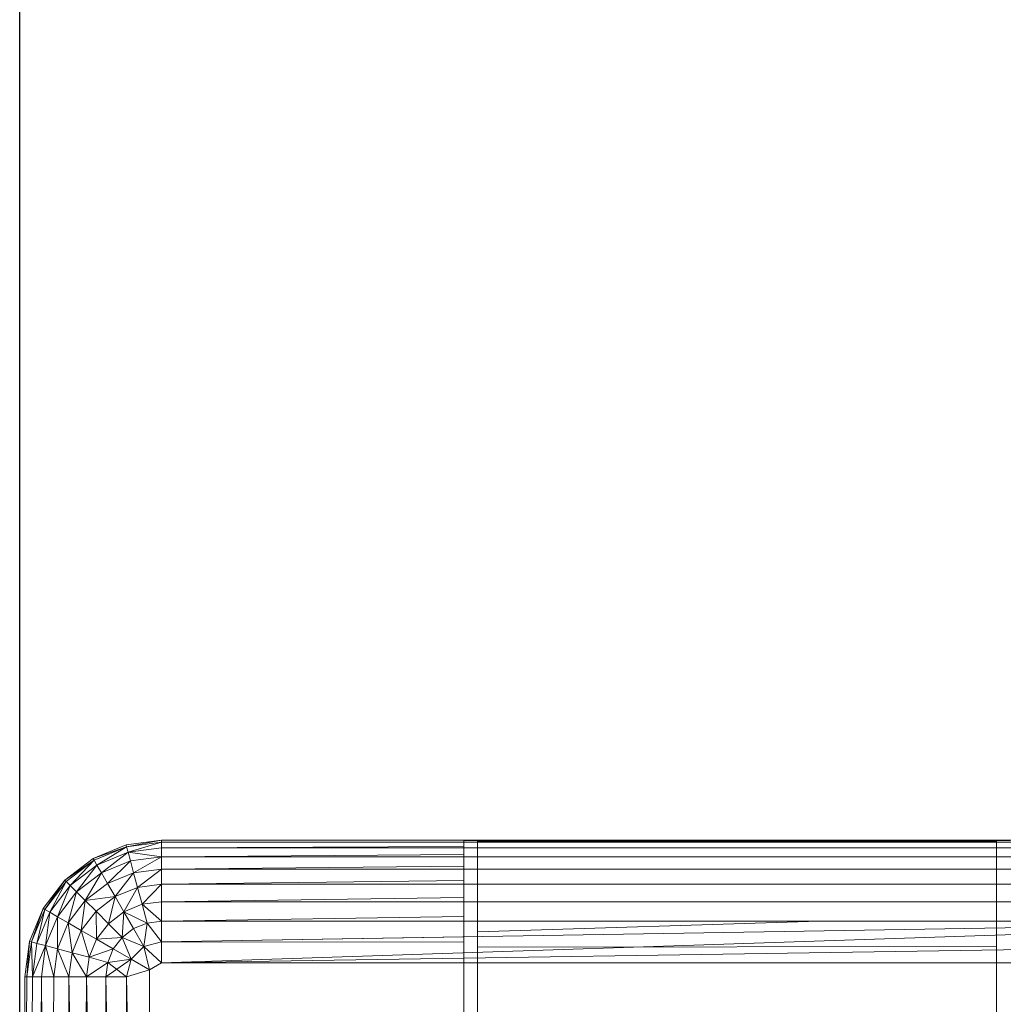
# Model space of a CAD drawing. Header units: metres. Extents: x 391.1 to 427.5, y 12.8 to 28.4.
# Tile 153 of 234: x 407.377 to 407.482, y 26.638 to 26.744. Entities that reach past the tile are written whole.
import ezdxf

# ---------------------------------------------------------------- set-up
doc = ezdxf.new("R2010")
doc.units = ezdxf.units.M
for name, color, linetype, lineweight in [('A-DETL-____-MBND', 7, 'Continuous', 18), ('A-WALL-____-MCUT', 7, 'Continuous', 25), ('A-WALL-____-OTLN', 7, 'Continuous', 25)]:
    doc.layers.add(name, color=color, linetype=linetype, lineweight=lineweight)

# ---------------------------------------------------------------- blocks, each defined once
blk = doc.blocks.new('Family - Evans PA-152028-03_ENLLUMENAT_P0A')
at = {"layer": 'A-WALL-____-MCUT', "color": 253, "true_color": 0xaaaaaa}
blk.add_line((1.66046, 0.2), (0, 0.2), dxfattribs=at)
at = {"layer": 'A-WALL-____-OTLN', "color": 253, "true_color": 0xaaaaaa}
blk.add_line((1.66046, 0.2), (0, 0.2), dxfattribs=at)
blk = doc.blocks.new('Family - Inodor PA-152192-03_ENLLUMENAT_P0A')
at = {"layer": 'A-DETL-____-MBND', "color": 253, "true_color": 0xaaaaaa}
for p, q in [((0.01142, 0.40241), (0.01521, 0.40291)), ((0.01142, 0.40241), (0.01521, 0.40291)), ((0.01142, 0.40241), (0.01521, 0.40291)), ((0.01142, 0.40241), (0.01521, 0.40291)), ((0.01147, 0.40221), (0.01521, 0.40291)), ((0.01147, 0.40221), (0.01521, 0.40291)), ((0.01521, 0.40291), (0.15024, 0.40291)), ((0.01521, 0.40291), (0.15024, 0.40291)), ((0.01521, 0.40271), (0.01521, 0.40291)), ((0.01521, 0.40291), (0.15024, 0.40291)), ((0.15024, 0.40291), (0.01521, 0.40291)), ((0.01521, 0.40291), (0.01521, 0.40271)), ((0.01521, 0.40271), (0.01521, 0.40291)), ((0.10628, 0.4029), (0.04768, 0.4029)), ((0.04768, 0.4029), (0.04768, 0.40275)), ((0.00789, 0.40094), (0.01142, 0.40241)), ((0.00789, 0.40094), (0.01142, 0.40241)), ((0.00789, 0.40094), (0.01142, 0.40241)), ((0.00789, 0.40094), (0.01142, 0.40241)), ((0.01147, 0.40221), (0.00789, 0.40094)), ((0.00789, 0.40094), (0.01147, 0.40221)), ((0.01147, 0.40221), (0.00799, 0.40077)), ((0.00799, 0.40077), (0.01147, 0.40221)), ((0.00799, 0.40077), (0.01147, 0.40221)), ((0.00829, 0.40025), (0.01147, 0.40221)), ((0.00829, 0.40025), (0.01147, 0.40221)), ((0.01147, 0.40221), (0.01142, 0.40241)), ((0.01147, 0.40221), (0.01142, 0.40241)), ((0.01147, 0.40221), (0.01142, 0.40241)), ((0.01521, 0.40271), (0.01147, 0.40221)), ((0.01521, 0.40271), (0.01147, 0.40221)), ((0.01147, 0.40221), (0.01521, 0.40271)), ((0.01163, 0.40164), (0.01147, 0.40221)), ((0.01163, 0.40164), (0.01147, 0.40221)), ((0.01163, 0.40164), (0.01147, 0.40221)), ((0.01163, 0.40164), (0.01521, 0.40271)), ((0.01163, 0.40164), (0.01521, 0.40271)), ((0.01521, 0.40211), (0.01163, 0.40164)), ((0.01521, 0.40211), (0.01163, 0.40164)), ((0.01163, 0.40164), (0.01521, 0.40211)), ((0.01521, 0.40271), (0.04768, 0.40275)), ((0.01521, 0.40271), (0.04768, 0.40275)), ((0.15024, 0.40271), (0.01521, 0.40271)), ((0.01521, 0.40211), (0.01521, 0.40271)), ((0.04768, 0.40271), (0.01521, 0.40271)), ((0.01521, 0.40211), (0.01521, 0.40271)), ((0.01521, 0.40271), (0.04768, 0.40271)), ((0.01521, 0.40211), (0.01521, 0.40271)), ((0.01521, 0.40211), (0.04768, 0.40225)), ((0.01521, 0.40211), (0.04768, 0.40225)), ((0.15024, 0.40211), (0.01521, 0.40211)), ((0.01521, 0.40114), (0.01521, 0.40211)), ((0.04768, 0.40211), (0.01521, 0.40211)), ((0.01521, 0.40114), (0.01521, 0.40211)), ((0.01521, 0.40211), (0.04768, 0.40211)), ((0.01521, 0.40114), (0.01521, 0.40211)), ((0.04768, 0.40271), (0.04768, 0.40275)), ((0.04768, 0.40225), (0.04768, 0.40271)), ((0.04768, 0.40211), (0.04768, 0.40225)), ((0.04768, 0.40137), (0.04768, 0.40211)), ((0.04914, 0.40281), (0.04914, 0.33079)), ((0.04914, 0.40271), (0.04914, 0.40281)), ((0.04914, 0.40281), (0.10482, 0.40281)), ((0.04914, 0.40211), (0.04914, 0.40271)), ((0.10482, 0.40271), (0.04914, 0.40271)), ((0.04914, 0.40114), (0.04914, 0.40211)), ((0.10482, 0.40211), (0.04914, 0.40211)), ((0.10482, 0.33079), (0.10482, 0.40281)), ((0.10482, 0.40281), (0.10482, 0.40271)), ((0.10482, 0.40271), (0.10482, 0.40211)), ((0.10482, 0.40211), (0.10482, 0.40114)), ((0.00485, 0.39862), (0.00789, 0.40094)), ((0.00485, 0.39862), (0.00789, 0.40094)), ((0.00485, 0.39862), (0.00789, 0.40094)), ((0.00485, 0.39862), (0.00789, 0.40094)), ((0.00799, 0.40077), (0.00485, 0.39862)), ((0.00485, 0.39862), (0.00799, 0.40077)), ((0.00799, 0.40077), (0.005, 0.39847)), ((0.005, 0.39847), (0.00799, 0.40077)), ((0.005, 0.39847), (0.00799, 0.40077)), ((0.00542, 0.39805), (0.00799, 0.40077)), ((0.00542, 0.39805), (0.00799, 0.40077)), ((0.00799, 0.40077), (0.00789, 0.40094)), ((0.00799, 0.40077), (0.00789, 0.40094)), ((0.00799, 0.40077), (0.00789, 0.40094)), ((0.00829, 0.40025), (0.00799, 0.40077)), ((0.00829, 0.40025), (0.00799, 0.40077)), ((0.00829, 0.40025), (0.00799, 0.40077)), ((0.01163, 0.40164), (0.00829, 0.40025)), ((0.01163, 0.40164), (0.00829, 0.40025)), ((0.00829, 0.40025), (0.01163, 0.40164)), ((0.00877, 0.39941), (0.01163, 0.40164)), ((0.00877, 0.39941), (0.01163, 0.40164)), ((0.01188, 0.4007), (0.01163, 0.40164)), ((0.01521, 0.40114), (0.01163, 0.40164)), ((0.01521, 0.40114), (0.01163, 0.40164)), ((0.01188, 0.4007), (0.01163, 0.40164)), ((0.01188, 0.4007), (0.01163, 0.40164)), ((0.01521, 0.40114), (0.01188, 0.4007)), ((0.01521, 0.40114), (0.01188, 0.4007)), ((0.01188, 0.4007), (0.01521, 0.40114)), ((0.01222, 0.39942), (0.01521, 0.40114)), ((0.01222, 0.39942), (0.01521, 0.40114)), ((0.01521, 0.40114), (0.04768, 0.40137)), ((0.01521, 0.40114), (0.04768, 0.40137)), ((0.15024, 0.40114), (0.01521, 0.40114)), ((0.01521, 0.39982), (0.01521, 0.40114)), ((0.04768, 0.40114), (0.01521, 0.40114)), ((0.01521, 0.39982), (0.01521, 0.40114)), ((0.01521, 0.40114), (0.04768, 0.40114)), ((0.01521, 0.39982), (0.01521, 0.40114)), ((0.04768, 0.40114), (0.04768, 0.40137)), ((0.04768, 0.40013), (0.04768, 0.40114)), ((0.04914, 0.39982), (0.04914, 0.40114)), ((0.10482, 0.40114), (0.04914, 0.40114)), ((0.10482, 0.40114), (0.10482, 0.39982)), ((0.00829, 0.40025), (0.00542, 0.39805)), ((0.00829, 0.40025), (0.00542, 0.39805)), ((0.00542, 0.39805), (0.00829, 0.40025)), ((0.00611, 0.39736), (0.00829, 0.40025)), ((0.00611, 0.39736), (0.00829, 0.40025)), ((0.00877, 0.39941), (0.00829, 0.40025)), ((0.00877, 0.39941), (0.00829, 0.40025)), ((0.00877, 0.39941), (0.00829, 0.40025)), ((0.01188, 0.4007), (0.00877, 0.39941)), ((0.01188, 0.4007), (0.00877, 0.39941)), ((0.00877, 0.39941), (0.01188, 0.4007)), ((0.00943, 0.39827), (0.01188, 0.4007)), ((0.00943, 0.39827), (0.01188, 0.4007)), ((0.01222, 0.39942), (0.01188, 0.4007)), ((0.01222, 0.39942), (0.01188, 0.4007)), ((0.01222, 0.39942), (0.01188, 0.4007)), ((0.01521, 0.39982), (0.01222, 0.39942)), ((0.01521, 0.39982), (0.01222, 0.39942)), ((0.01222, 0.39942), (0.01521, 0.39982)), ((0.01264, 0.39785), (0.01521, 0.39982)), ((0.01264, 0.39785), (0.01521, 0.39982)), ((0.01521, 0.39982), (0.04768, 0.40013)), ((0.01521, 0.39982), (0.04768, 0.40013)), ((0.15024, 0.39982), (0.01521, 0.39982)), ((0.01521, 0.39819), (0.01521, 0.39982)), ((0.04768, 0.39982), (0.01521, 0.39982)), ((0.01521, 0.39819), (0.01521, 0.39982)), ((0.01521, 0.39982), (0.04768, 0.39982)), ((0.01521, 0.39819), (0.01521, 0.39982)), ((0.04768, 0.39982), (0.04768, 0.40013)), ((0.04768, 0.39858), (0.04768, 0.39982)), ((0.04914, 0.39819), (0.04914, 0.39982)), ((0.10482, 0.39982), (0.04914, 0.39982)), ((0.10482, 0.39982), (0.10482, 0.39819)), ((0.00253, 0.39558), (0.00485, 0.39862)), ((0.00253, 0.39558), (0.00485, 0.39862)), ((0.00253, 0.39558), (0.00485, 0.39862)), ((0.00253, 0.39558), (0.00485, 0.39862)), ((0.0027, 0.39548), (0.00485, 0.39862)), ((0.0027, 0.39548), (0.00485, 0.39862)), ((0.005, 0.39847), (0.00485, 0.39862)), ((0.005, 0.39847), (0.00485, 0.39862)), ((0.005, 0.39847), (0.00485, 0.39862)), ((0.00877, 0.39941), (0.00611, 0.39736)), ((0.00877, 0.39941), (0.00611, 0.39736)), ((0.00611, 0.39736), (0.00877, 0.39941)), ((0.00704, 0.39643), (0.00877, 0.39941)), ((0.00704, 0.39643), (0.00877, 0.39941)), ((0.00943, 0.39827), (0.00877, 0.39941)), ((0.00943, 0.39827), (0.00877, 0.39941)), ((0.00943, 0.39827), (0.00877, 0.39941)), ((0.01222, 0.39942), (0.00943, 0.39827)), ((0.01222, 0.39942), (0.00943, 0.39827)), ((0.00943, 0.39827), (0.01222, 0.39942)), ((0.01025, 0.39686), (0.01222, 0.39942)), ((0.01025, 0.39686), (0.01222, 0.39942)), ((0.01264, 0.39785), (0.01222, 0.39942)), ((0.01264, 0.39785), (0.01222, 0.39942)), ((0.01264, 0.39785), (0.01222, 0.39942)), ((0.005, 0.39847), (0.0027, 0.39548)), ((0.005, 0.39847), (0.0027, 0.39548)), ((0.0027, 0.39548), (0.005, 0.39847)), ((0.00322, 0.39518), (0.005, 0.39847)), ((0.00322, 0.39518), (0.005, 0.39847)), ((0.00542, 0.39805), (0.00322, 0.39518)), ((0.00542, 0.39805), (0.00322, 0.39518)), ((0.00322, 0.39518), (0.00542, 0.39805)), ((0.00406, 0.3947), (0.00542, 0.39805)), ((0.00406, 0.3947), (0.00542, 0.39805)), ((0.00542, 0.39805), (0.005, 0.39847)), ((0.00542, 0.39805), (0.005, 0.39847)), ((0.00542, 0.39805), (0.005, 0.39847)), ((0.00611, 0.39736), (0.00542, 0.39805)), ((0.00611, 0.39736), (0.00542, 0.39805)), ((0.00611, 0.39736), (0.00542, 0.39805)), ((0.00943, 0.39827), (0.00704, 0.39643)), ((0.00943, 0.39827), (0.00704, 0.39643)), ((0.00704, 0.39643), (0.00943, 0.39827)), ((0.01025, 0.39686), (0.00943, 0.39827)), ((0.01025, 0.39686), (0.00943, 0.39827)), ((0.01025, 0.39686), (0.00943, 0.39827)), ((0.01264, 0.39785), (0.01025, 0.39686)), ((0.01264, 0.39785), (0.01025, 0.39686)), ((0.01025, 0.39686), (0.01264, 0.39785)), ((0.01119, 0.39523), (0.01264, 0.39785)), ((0.01119, 0.39523), (0.01264, 0.39785)), ((0.01521, 0.39819), (0.01264, 0.39785)), ((0.01521, 0.39819), (0.01264, 0.39785)), ((0.01264, 0.39785), (0.01521, 0.39819)), ((0.01313, 0.39603), (0.01264, 0.39785)), ((0.01313, 0.39603), (0.01264, 0.39785)), ((0.01313, 0.39603), (0.01264, 0.39785)), ((0.01313, 0.39603), (0.01521, 0.39819)), ((0.01313, 0.39603), (0.01521, 0.39819)), ((0.01521, 0.39819), (0.04768, 0.39858)), ((0.01521, 0.39819), (0.04768, 0.39858)), ((0.15024, 0.39819), (0.01521, 0.39819)), ((0.01521, 0.39631), (0.01521, 0.39819)), ((0.04768, 0.39819), (0.01521, 0.39819)), ((0.01521, 0.39631), (0.01521, 0.39819)), ((0.01521, 0.39819), (0.04768, 0.39819)), ((0.01521, 0.39631), (0.01521, 0.39819)), ((0.04768, 0.39819), (0.04768, 0.39858)), ((0.04768, 0.39676), (0.04768, 0.39819)), ((0.04914, 0.39631), (0.04914, 0.39819)), ((0.10482, 0.39819), (0.04914, 0.39819)), ((0.10482, 0.39819), (0.10482, 0.39631)), ((0.00611, 0.39736), (0.00406, 0.3947)), ((0.00611, 0.39736), (0.00406, 0.3947)), ((0.00406, 0.3947), (0.00611, 0.39736)), ((0.0052, 0.39404), (0.00611, 0.39736)), ((0.0052, 0.39404), (0.00611, 0.39736)), ((0.00704, 0.39643), (0.00611, 0.39736)), ((0.00704, 0.39643), (0.00611, 0.39736)), ((0.00704, 0.39643), (0.00611, 0.39736)), ((0.01025, 0.39686), (0.00704, 0.39643)), ((0.00704, 0.39643), (0.01025, 0.39686)), ((0.01025, 0.39686), (0.00819, 0.39528)), ((0.00819, 0.39528), (0.01025, 0.39686)), ((0.00819, 0.39528), (0.01025, 0.39686)), ((0.00952, 0.39395), (0.01025, 0.39686)), ((0.00952, 0.39395), (0.01025, 0.39686)), ((0.01119, 0.39523), (0.01025, 0.39686)), ((0.01119, 0.39523), (0.01025, 0.39686)), ((0.01119, 0.39523), (0.01025, 0.39686)), ((0.01521, 0.39631), (0.04768, 0.39676)), ((0.01521, 0.39631), (0.04768, 0.39676)), ((0.04768, 0.39631), (0.04768, 0.39676)), ((0.00106, 0.39205), (0.00253, 0.39558)), ((0.00106, 0.39205), (0.00253, 0.39558)), ((0.00106, 0.39205), (0.00253, 0.39558)), ((0.00106, 0.39205), (0.00253, 0.39558)), ((0.00126, 0.392), (0.00253, 0.39558)), ((0.00126, 0.392), (0.00253, 0.39558)), ((0.0027, 0.39548), (0.00126, 0.392)), ((0.0027, 0.39548), (0.00126, 0.392)), ((0.00126, 0.392), (0.0027, 0.39548)), ((0.00183, 0.39184), (0.0027, 0.39548)), ((0.00183, 0.39184), (0.0027, 0.39548)), ((0.0027, 0.39548), (0.00253, 0.39558)), ((0.0027, 0.39548), (0.00253, 0.39558)), ((0.0027, 0.39548), (0.00253, 0.39558)), ((0.00322, 0.39518), (0.0027, 0.39548)), ((0.00322, 0.39518), (0.0027, 0.39548)), ((0.00322, 0.39518), (0.0027, 0.39548)), ((0.00704, 0.39643), (0.0052, 0.39404)), ((0.00704, 0.39643), (0.0052, 0.39404)), ((0.0052, 0.39404), (0.00704, 0.39643)), ((0.00661, 0.39322), (0.00704, 0.39643)), ((0.00661, 0.39322), (0.00704, 0.39643)), ((0.00819, 0.39528), (0.00704, 0.39643)), ((0.00819, 0.39528), (0.00704, 0.39643)), ((0.00819, 0.39528), (0.00704, 0.39643)), ((0.01313, 0.39603), (0.01119, 0.39523)), ((0.01313, 0.39603), (0.01119, 0.39523)), ((0.01119, 0.39523), (0.01313, 0.39603)), ((0.01521, 0.39631), (0.01313, 0.39603)), ((0.01521, 0.39631), (0.01313, 0.39603)), ((0.01313, 0.39603), (0.01521, 0.39631)), ((0.01313, 0.39603), (0.01367, 0.39402)), ((0.01521, 0.39423), (0.01313, 0.39603)), ((0.01367, 0.39402), (0.01313, 0.39603)), ((0.01521, 0.39423), (0.01313, 0.39603)), ((0.01367, 0.39402), (0.01313, 0.39603)), ((0.15024, 0.39631), (0.01521, 0.39631)), ((0.01521, 0.39423), (0.01521, 0.39631)), ((0.04768, 0.39631), (0.01521, 0.39631)), ((0.01521, 0.39423), (0.01521, 0.39631)), ((0.01521, 0.39631), (0.04768, 0.39631)), ((0.01521, 0.39423), (0.01521, 0.39631)), ((0.04768, 0.39473), (0.04768, 0.39631)), ((0.04914, 0.39423), (0.04914, 0.39631)), ((0.10482, 0.39631), (0.04914, 0.39631)), ((0.10482, 0.39631), (0.10482, 0.39424)), ((0.00322, 0.39518), (0.00183, 0.39184)), ((0.00322, 0.39518), (0.00183, 0.39184)), ((0.00183, 0.39184), (0.00322, 0.39518)), ((0.00277, 0.39159), (0.00322, 0.39518)), ((0.00277, 0.39159), (0.00322, 0.39518)), ((0.00406, 0.3947), (0.00277, 0.39159)), ((0.00406, 0.3947), (0.00277, 0.39159)), ((0.00277, 0.39159), (0.00406, 0.3947)), ((0.00406, 0.3947), (0.00322, 0.39518)), ((0.00406, 0.3947), (0.00322, 0.39518)), ((0.00406, 0.3947), (0.00322, 0.39518)), ((0.00405, 0.39125), (0.00406, 0.3947)), ((0.00405, 0.39125), (0.00406, 0.3947)), ((0.0052, 0.39404), (0.00406, 0.3947)), ((0.0052, 0.39404), (0.00406, 0.3947)), ((0.0052, 0.39404), (0.00406, 0.3947)), ((0.00819, 0.39528), (0.00661, 0.39322)), ((0.00819, 0.39528), (0.00661, 0.39322)), ((0.00661, 0.39322), (0.00819, 0.39528)), ((0.00952, 0.39395), (0.00819, 0.39528)), ((0.00952, 0.39395), (0.00819, 0.39528)), ((0.00952, 0.39395), (0.00819, 0.39528)), ((0.00824, 0.39228), (0.00819, 0.39528)), ((0.00824, 0.39228), (0.00819, 0.39528)), ((0.01119, 0.39523), (0.00952, 0.39395)), ((0.01119, 0.39523), (0.00952, 0.39395)), ((0.00952, 0.39395), (0.01119, 0.39523)), ((0.01099, 0.39248), (0.01119, 0.39523)), ((0.01099, 0.39248), (0.01119, 0.39523)), ((0.01223, 0.39343), (0.01119, 0.39523)), ((0.01367, 0.39402), (0.01119, 0.39523)), ((0.01367, 0.39402), (0.01119, 0.39523)), ((0.01223, 0.39343), (0.01119, 0.39523)), ((0.01223, 0.39343), (0.01119, 0.39523)), ((0.01521, 0.39423), (0.04768, 0.39473)), ((0.01521, 0.39423), (0.04768, 0.39473)), ((0.04768, 0.39423), (0.04768, 0.39473)), ((0.0052, 0.39404), (0.00405, 0.39125)), ((0.0052, 0.39404), (0.00405, 0.39125)), ((0.00405, 0.39125), (0.0052, 0.39404)), ((0.00661, 0.39322), (0.0052, 0.39404)), ((0.00661, 0.39322), (0.0052, 0.39404)), ((0.00661, 0.39322), (0.0052, 0.39404)), ((0.00562, 0.39083), (0.0052, 0.39404)), ((0.00562, 0.39083), (0.0052, 0.39404)), ((0.00952, 0.39395), (0.00824, 0.39228)), ((0.00952, 0.39395), (0.00824, 0.39228)), ((0.00824, 0.39228), (0.00952, 0.39395)), ((0.01099, 0.39248), (0.00952, 0.39395)), ((0.01099, 0.39248), (0.00952, 0.39395)), ((0.01099, 0.39248), (0.00952, 0.39395)), ((0.01223, 0.39343), (0.01099, 0.39248)), ((0.01223, 0.39343), (0.01099, 0.39248)), ((0.01099, 0.39248), (0.01223, 0.39343)), ((0.01367, 0.39402), (0.01223, 0.39343)), ((0.01367, 0.39402), (0.01223, 0.39343)), ((0.01223, 0.39343), (0.01367, 0.39402)), ((0.01334, 0.39151), (0.01223, 0.39343)), ((0.01334, 0.39151), (0.01223, 0.39343)), ((0.01334, 0.39151), (0.01223, 0.39343)), ((0.01367, 0.39402), (0.01334, 0.39151)), ((0.01334, 0.39151), (0.01367, 0.39402)), ((0.01334, 0.39151), (0.01367, 0.39402)), ((0.01521, 0.39423), (0.01367, 0.39402)), ((0.01521, 0.39423), (0.01367, 0.39402)), ((0.01367, 0.39402), (0.01521, 0.39423)), ((0.01521, 0.39201), (0.01367, 0.39402)), ((0.01521, 0.39201), (0.01367, 0.39402)), ((0.01521, 0.39201), (0.01367, 0.39402)), ((0.15024, 0.39423), (0.01521, 0.39423)), ((0.01521, 0.39201), (0.01521, 0.39423)), ((0.15024, 0.39423), (0.01521, 0.39201)), ((0.15024, 0.39423), (0.01521, 0.38973)), ((0.04768, 0.39423), (0.01521, 0.39423)), ((0.01521, 0.39201), (0.01521, 0.39423)), ((0.01521, 0.39423), (0.04768, 0.39423)), ((0.01521, 0.39201), (0.01521, 0.39423)), ((0.04768, 0.39254), (0.04768, 0.39423)), ((0.04914, 0.39307), (0.04914, 0.39423)), ((0.08581, 0.39423), (0.04914, 0.39307)), ((0.08581, 0.39423), (0.04914, 0.39423)), ((0.10482, 0.39424), (0.08581, 0.39423)), ((0.10482, 0.39424), (0.10482, 0.39149)), ((0.00661, 0.39322), (0.00562, 0.39083)), ((0.00661, 0.39322), (0.00562, 0.39083)), ((0.00562, 0.39083), (0.00661, 0.39322)), ((0.00824, 0.39228), (0.00661, 0.39322)), ((0.00824, 0.39228), (0.00661, 0.39322)), ((0.00824, 0.39228), (0.00661, 0.39322)), ((0.00744, 0.39034), (0.00661, 0.39322)), ((0.00744, 0.39034), (0.00661, 0.39322)), ((0.00824, 0.39228), (0.00744, 0.39034)), ((0.00824, 0.39228), (0.00744, 0.39034)), ((0.00744, 0.39034), (0.00824, 0.39228)), ((0.01099, 0.39248), (0.00824, 0.39228)), ((0.00824, 0.39228), (0.01099, 0.39248)), ((0.01004, 0.39124), (0.00824, 0.39228)), ((0.01004, 0.39124), (0.00824, 0.39228)), ((0.01004, 0.39124), (0.00824, 0.39228)), ((0.01099, 0.39248), (0.01004, 0.39124)), ((0.01004, 0.39124), (0.01099, 0.39248)), ((0.01004, 0.39124), (0.01099, 0.39248)), ((0.01334, 0.39151), (0.01099, 0.39248)), ((0.01196, 0.39013), (0.01099, 0.39248)), ((0.01334, 0.39151), (0.01099, 0.39248)), ((0.01196, 0.39013), (0.01099, 0.39248)), ((0.01334, 0.39151), (0.01099, 0.39248)), ((0.01196, 0.39013), (0.01099, 0.39248)), ((0.01521, 0.39201), (0.04768, 0.39254)), ((0.01521, 0.39201), (0.04768, 0.39254)), ((0.04768, 0.39198), (0.04768, 0.39254)), ((0.04914, 0.39144), (0.04914, 0.39307)), ((0.00056, 0.38826), (0.00106, 0.39205)), ((0.00056, 0.38826), (0.00106, 0.39205)), ((0.00056, 0.38826), (0.00106, 0.39205)), ((0.00056, 0.38826), (0.00106, 0.39205)), ((0.00076, 0.38826), (0.00106, 0.39205)), ((0.00076, 0.38826), (0.00106, 0.39205)), ((0.00126, 0.392), (0.00076, 0.38826)), ((0.00126, 0.392), (0.00076, 0.38826)), ((0.00076, 0.38826), (0.00126, 0.392)), ((0.00126, 0.392), (0.00106, 0.39205)), ((0.00126, 0.392), (0.00106, 0.39205)), ((0.00126, 0.392), (0.00106, 0.39205)), ((0.00183, 0.39184), (0.00126, 0.392)), ((0.00183, 0.39184), (0.00126, 0.392)), ((0.00183, 0.39184), (0.00126, 0.392)), ((0.00136, 0.38826), (0.00126, 0.392)), ((0.00136, 0.38826), (0.00126, 0.392)), ((0.00183, 0.39184), (0.00136, 0.38826)), ((0.00183, 0.39184), (0.00136, 0.38826)), ((0.00136, 0.38826), (0.00183, 0.39184)), ((0.00277, 0.39159), (0.00136, 0.38826)), ((0.00136, 0.38826), (0.00277, 0.39159)), ((0.00277, 0.39159), (0.00183, 0.39184)), ((0.00277, 0.39159), (0.00183, 0.39184)), ((0.00277, 0.39159), (0.00183, 0.39184)), ((0.00277, 0.39159), (0.00233, 0.38826)), ((0.00233, 0.38826), (0.00277, 0.39159)), ((0.00233, 0.38826), (0.00277, 0.39159)), ((0.00405, 0.39125), (0.00277, 0.39159)), ((0.00405, 0.39125), (0.00277, 0.39159)), ((0.00405, 0.39125), (0.00277, 0.39159)), ((0.00365, 0.38826), (0.00277, 0.39159)), ((0.00365, 0.38826), (0.00277, 0.39159)), ((0.00405, 0.39125), (0.00365, 0.38826)), ((0.00405, 0.39125), (0.00365, 0.38826)), ((0.00365, 0.38826), (0.00405, 0.39125)), ((0.00562, 0.39083), (0.00405, 0.39125)), ((0.00562, 0.39083), (0.00405, 0.39125)), ((0.00562, 0.39083), (0.00405, 0.39125)), ((0.00528, 0.38826), (0.00405, 0.39125)), ((0.00528, 0.38826), (0.00405, 0.39125)), ((0.01004, 0.39124), (0.00744, 0.39034)), ((0.00744, 0.39034), (0.01004, 0.39124)), ((0.01004, 0.39124), (0.00945, 0.3898)), ((0.00945, 0.3898), (0.01004, 0.39124)), ((0.00945, 0.3898), (0.01004, 0.39124)), ((0.01196, 0.39013), (0.01004, 0.39124)), ((0.01196, 0.39013), (0.01004, 0.39124)), ((0.01196, 0.39013), (0.01004, 0.39124)), ((0.01334, 0.39151), (0.01196, 0.39013)), ((0.01334, 0.39151), (0.01196, 0.39013)), ((0.01196, 0.39013), (0.01334, 0.39151)), ((0.01521, 0.39201), (0.01334, 0.39151)), ((0.01521, 0.39201), (0.01334, 0.39151)), ((0.01334, 0.39151), (0.01521, 0.39201)), ((0.01521, 0.38973), (0.01334, 0.39151)), ((0.01334, 0.39151), (0.01394, 0.38899)), ((0.01521, 0.38973), (0.01334, 0.39151)), ((0.01394, 0.38899), (0.01334, 0.39151)), ((0.01521, 0.38973), (0.01334, 0.39151)), ((0.01394, 0.38899), (0.01334, 0.39151)), ((0.01521, 0.38973), (0.01521, 0.39201)), ((0.04768, 0.39198), (0.01521, 0.39201)), ((0.01521, 0.38973), (0.01521, 0.39201)), ((0.01521, 0.39201), (0.04768, 0.39198)), ((0.01521, 0.38973), (0.01521, 0.39201)), ((0.15121, 0.39188), (0.01521, 0.38973)), ((0.04768, 0.39024), (0.04768, 0.39198)), ((0.10482, 0.39149), (0.04914, 0.39144)), ((0.04914, 0.33079), (0.04914, 0.39144)), ((0.10482, 0.39149), (0.10482, 0.33079)), ((0.00562, 0.39083), (0.00528, 0.38826)), ((0.00562, 0.39083), (0.00528, 0.38826)), ((0.00528, 0.38826), (0.00562, 0.39083)), ((0.00744, 0.39034), (0.00562, 0.39083)), ((0.00744, 0.39034), (0.00562, 0.39083)), ((0.00744, 0.39034), (0.00562, 0.39083)), ((0.00716, 0.38826), (0.00562, 0.39083)), ((0.00716, 0.38826), (0.00562, 0.39083)), ((0.00744, 0.39034), (0.00716, 0.38826)), ((0.00744, 0.39034), (0.00716, 0.38826)), ((0.00716, 0.38826), (0.00744, 0.39034)), ((0.00945, 0.3898), (0.00744, 0.39034)), ((0.00945, 0.3898), (0.00744, 0.39034)), ((0.00945, 0.3898), (0.00744, 0.39034)), ((0.01196, 0.39013), (0.00924, 0.38826)), ((0.01196, 0.39013), (0.00945, 0.3898)), ((0.01196, 0.39013), (0.00945, 0.3898)), ((0.01196, 0.39013), (0.00945, 0.3898)), ((0.01196, 0.39013), (0.01146, 0.38826)), ((0.01394, 0.38899), (0.01196, 0.39013)), ((0.01394, 0.38899), (0.01196, 0.39013)), ((0.01521, 0.38973), (0.04768, 0.39024)), ((0.01521, 0.38973), (0.04768, 0.39024)), ((0.04768, 0.38973), (0.04768, 0.39024)), ((0.00945, 0.3898), (0.00716, 0.38826)), ((0.00716, 0.38826), (0.00945, 0.3898)), ((0.00945, 0.3898), (0.00924, 0.38826)), ((0.00924, 0.38826), (0.00945, 0.3898)), ((0.00924, 0.38826), (0.00945, 0.3898)), ((0.01146, 0.38826), (0.00945, 0.3898)), ((0.01521, 0.38973), (0.01394, 0.38899)), ((0.01521, 0.38973), (0.01394, 0.38899)), ((0.01394, 0.38899), (0.01521, 0.38973)), ((0.15024, 0.38973), (0.01521, 0.38973)), ((0.04768, 0.38973), (0.01521, 0.38973)), ((0.01521, 0.38973), (0.04768, 0.38973)), ((0.04768, 0.38917), (0.04768, 0.38973)), ((0.04768, 0.38917), (0.04768, 0.33073)), ((0.00036, 0.29485), (0.00056, 0.38826)), ((0.00036, 0.29485), (0.00056, 0.38826)), ((0.00056, 0.01465), (0.00056, 0.38826)), ((0.00056, 0.01465), (0.00056, 0.38826)), ((0.00076, 0.38826), (0.00056, 0.38826)), ((0.00076, 0.38826), (0.00056, 0.29485)), ((0.00076, 0.38826), (0.00056, 0.38826)), ((0.00076, 0.38826), (0.00056, 0.29485)), ((0.00076, 0.38826), (0.00056, 0.38826)), ((0.00056, 0.29485), (0.00056, 0.38826)), ((0.00056, 0.29485), (0.00056, 0.38826)), ((0.00076, 0.38826), (0.00056, 0.29485)), ((0.00136, 0.38826), (0.00076, 0.38826)), ((0.00136, 0.38826), (0.00076, 0.38826)), ((0.00136, 0.38826), (0.00076, 0.38826)), ((0.00136, 0.38826), (0.00116, 0.29485)), ((0.00136, 0.38826), (0.00116, 0.29485)), ((0.00136, 0.38826), (0.00116, 0.29485)), ((0.00233, 0.38826), (0.00136, 0.38826)), ((0.00233, 0.38826), (0.00136, 0.38826)), ((0.00233, 0.38826), (0.00136, 0.38826)), ((0.00233, 0.38826), (0.00213, 0.29485)), ((0.00233, 0.38826), (0.00213, 0.29485)), ((0.00213, 0.29485), (0.00233, 0.38826)), ((0.00365, 0.38826), (0.00233, 0.38826)), ((0.00365, 0.38826), (0.00233, 0.38826)), ((0.00365, 0.38826), (0.00233, 0.38826)), ((0.00345, 0.29485), (0.00233, 0.38826)), ((0.00345, 0.29485), (0.00233, 0.38826)), ((0.00365, 0.38826), (0.00345, 0.29485)), ((0.00365, 0.38826), (0.00345, 0.29485)), ((0.00365, 0.38826), (0.00345, 0.29485)), ((0.00528, 0.38826), (0.00365, 0.38826)), ((0.00528, 0.38826), (0.00365, 0.38826)), ((0.00528, 0.38826), (0.00365, 0.38826)), ((0.00528, 0.38826), (0.00508, 0.29485)), ((0.00528, 0.38826), (0.00508, 0.29485)), ((0.00508, 0.29485), (0.00528, 0.38826)), ((0.00716, 0.38826), (0.00528, 0.38826)), ((0.00716, 0.38826), (0.00528, 0.38826)), ((0.00716, 0.38826), (0.00528, 0.38826)), ((0.00696, 0.29485), (0.00528, 0.38826)), ((0.00696, 0.29485), (0.00528, 0.38826)), ((0.00716, 0.38826), (0.00696, 0.29485)), ((0.00716, 0.38826), (0.00696, 0.29485)), ((0.00696, 0.29485), (0.00716, 0.38826)), ((0.00924, 0.38826), (0.00716, 0.38826)), ((0.00924, 0.38826), (0.00716, 0.38826)), ((0.00924, 0.38826), (0.00716, 0.38826)), ((0.00904, 0.29485), (0.00716, 0.38826)), ((0.00904, 0.29485), (0.00716, 0.38826)), ((0.00924, 0.38826), (0.00904, 0.29485)), ((0.00924, 0.38826), (0.00904, 0.29485)), ((0.00904, 0.29485), (0.00924, 0.38826)), ((0.01146, 0.38826), (0.00924, 0.38826)), ((0.01146, 0.38826), (0.00924, 0.38826)), ((0.01126, 0.29485), (0.00924, 0.38826)), ((0.01126, 0.29485), (0.00924, 0.38826)), ((0.01146, 0.38826), (0.01126, 0.29485)), ((0.01146, 0.38826), (0.01126, 0.29485)), ((0.01126, 0.29485), (0.01146, 0.38826)), ((0.01394, 0.38899), (0.01146, 0.38826)), ((0.01394, 0.38899), (0.01146, 0.38826)), ((0.01354, 0.29485), (0.01146, 0.38826)), ((0.01354, 0.29485), (0.01146, 0.38826)), ((0.01354, 0.29485), (0.01146, 0.38826)), ((0.01354, 0.29485), (0.01394, 0.38899)), ((0.01394, 0.38899), (0.01354, 0.29485)), ((0.01394, 0.38899), (0.01354, 0.29485))]:
    blk.add_line(p, q, dxfattribs=at)
blk = doc.blocks.new('LONDR55-XX_ZZ-ARQ-CAA-M3D-Londres55_ifc-1-03_ENLLUMENAT_P0A')
at = {"layer": 'A-DETL-____-MBND', "color": 253, "lineweight": 18, "true_color": 0xaaaaaa}
blk.add_blockref('Family - Inodor PA-152192-03_ENLLUMENAT_P0A', (407.37693, 26.25274), dxfattribs=at)
at = {"layer": 'A-WALL-____-OTLN', "color": 253, "lineweight": 18, "true_color": 0xaaaaaa, "rotation": 270}
blk.add_blockref('Family - Evans PA-152028-03_ENLLUMENAT_P0A', (407.17693, 27.70959), dxfattribs=at)

msp = doc.modelspace()

# ---------------------------------------------------------------- block references
at = {"lineweight": 5}
msp.add_blockref('LONDR55-XX_ZZ-ARQ-CAA-M3D-Londres55_ifc-1-03_ENLLUMENAT_P0A', (0, 0), dxfattribs=at)

doc.saveas('drawing.dxf')
